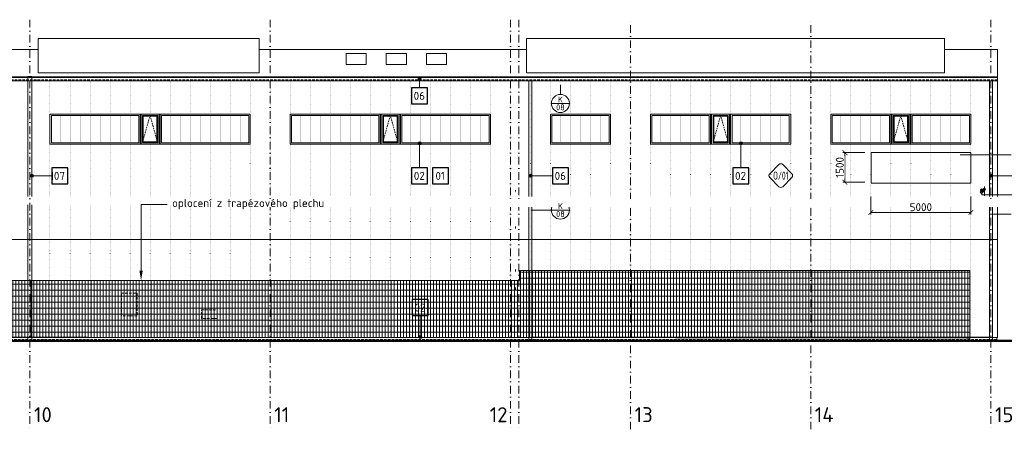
# Model space of a CAD drawing. Header units: millimetres. Extents: x -796345 to 3713765, y -2985421 to 2187451.
# Tile 85 of 256: x 90037 to 139219, y -91550 to -71085. Entities that reach past the tile are written whole.
import ezdxf
from ezdxf import colors
from ezdxf.entities.mleader import LeaderData, LeaderLine
from ezdxf.enums import TextEntityAlignment as Align
from ezdxf.math import Vec2, Vec3

# ---------------------------------------------------------------- set-up
doc = ezdxf.new("R2010")
doc.units = ezdxf.units.MM
doc.header["$PDMODE"] = 1
for name, pattern in [('CARKOVANA', [5, 3, -2]), ('CENTERX2', [101.6, 63.5, -12.7, 12.7, -12.7]), ('DASHDOT', [25.4, 12.7, -6.35, 0, -6.35]), ('DOT', [6.35, 0, -6.35]), ('HIDDEN', [9.525, 6.35, -3.175]), ('ČÁRKOVANÁ', [19.05, 12.7, -6.35])]:
    doc.linetypes.add(name, pattern=pattern)
doc.layers.get('Defpoints').update_dxf_attribs({"color": 8})
for name, color, linetype, lineweight in [('A99_FVE_řez', 6, 'Continuous', 5), ('A99_N_kce-pohl', 1, 'Continuous', 9), ('A99_N_kce-rez-ten', 4, 'Continuous', 9), ('A99_N_koty-200', 5, 'Continuous', 5), ('A99_N_leg-text', 7, 'Continuous', 9), ('A99_N_osy', 1, 'CENTERX2', 9), ('A99_N_sraf', 252, 'Continuous', 0), ('A99_N_txt-popis-200', 240, 'Continuous', 5), ('A99_N_txt-popis-50', 240, 'Continuous', 9), ('A99_N_znaceni 200', 5, 'Continuous', 5), ('A99_S_kce-pohl', 7, 'Continuous', 5), ('A99_S_kce-rez-sil', 7, 'Continuous', 15), ('A99_S_txt-popis-200', 240, 'Continuous', 9)]:
    doc.layers.add(name, color=color, linetype=linetype, lineweight=lineweight)
doc.styles.add('A99_kota', font='isocpeur.ttf', dxfattribs={"height": 2})
doc.styles.add('A99_popis', font='isocpeur.ttf')
doc.styles.add('ad_popis 100', font='isocpeur.ttf', dxfattribs={"height": 200})
doc.styles.add('ISOCPEUR_2', font='isocpeur.ttf', dxfattribs={"height": 2})
doc.styles.get("Standard").update_dxf_attribs({"font": 'isocpeur.ttf', "width": 0.75})
doc.dimstyles.new('A99_kota_200 new', dxfattribs={"dimscale": 200, "dimtxt": 2, "dimasz": 1.2, "dimexe": 0.5, "dimexo": 1.5, "dimgap": 0.3, "dimtad": 1, "dimdec": 0, "dimzin": 3, "dimdsep": 46, "dimtxsty": 'A99_kota', "dimblk": 'ARCHTICK', "dimcen": 2.5, "dimazin": 2, "dimtfac": 0.75, "dimtdec": 0, "dimtmove": 2, "dimatfit": 0, "dimfxl": 4, "dimfxlon": 1, "dimtolj": 1, "dimtzin": 0, "dimlwd": 5, "dimlwe": 5, "dimarcsym": 0})
picture_1 = doc.add_image_def('image1.png', size_in_pixel=(522, 160))

# ---------------------------------------------------------------- blocks, each defined once
blk = doc.blocks.new('*U99')
at = {"color": 0, "linetype": 'ByBlock'}
blk.add_line((-3.02, 0), (3.02, 0), dxfattribs=at)
blk.add_circle((0, 0), 3.02, dxfattribs=at)
at = {"color": 0, "linetype": 'ByBlock', "style": 'A99_popis'}
for tag, p in [('KATEGORIE', (0, 1.31)), ('PRVEK', (0, -1.3))]:
    blk.add_attdef(tag, text='', height=2, dxfattribs=at).set_placement(p, align=Align.MIDDLE_CENTER)
blk = doc.blocks.new('*U130')
at = {"color": 0}
for p, q in [((-0.72, 4.14), (-4.15, 0.71)), ((4.14, 0.71), (0.71, 4.14)), ((-4.15, -0.72), (-0.72, -4.15)), ((0.71, -4.15), (4.14, -0.72))]:
    blk.add_line(p, q, dxfattribs=at)
for centre, start, end in [((0, 3.42), 45, 135), ((-3.43, 0), 135, 225), ((3.42, 0), 315, 45), ((0, -3.43), 225, 315)]:
    blk.add_arc(centre, 1.01, start, end, dxfattribs=at)
at = {"color": 0, "linetype": 'ByBlock', "style": 'A99_popis', "width": 0.953108}
blk.add_attdef('SKLADBA', text='', height=3, rotation=0.0103, dxfattribs=at).set_placement((-2.86, -1.51), (2.86, -1.5), align=Align.FIT)
blk = doc.blocks.new('_ArchTick')
at = {"color": 0, "linetype": 'ByBlock', "const_width": 0.15}
blk.add_lwpolyline([(-0.5, -0.5), (0.5, 0.5)], dxfattribs=at)
blk = doc.blocks.new('*D548')
at = {"layer": 'A99_N_koty-200', "color": 0, "lineweight": 5, "transparency": 16777216}
for p, q in [((132550, -79912.5), (132550, -80812.5)), ((137550, -79912.5), (137550, -80812.5)), ((132550, -80712.5), (137550, -80712.5))]:
    blk.add_line(p, q, dxfattribs=at)
at = {"layer": 'Defpoints', "color": 0, "linetype": 'Continuous', "lineweight": 0, "transparency": 16777216}
for p in [(132550, -79612.5), (137550, -79612.5), (137550, -80712.5)]:
    blk.add_point(p, dxfattribs=at)
at = {"layer": 'A99_N_koty-200', "color": 0, "linetype": 'Continuous', "lineweight": 5, "transparency": 16777216, "xscale": 240, "yscale": 240, "zscale": 240, "rotation": 180}
blk.add_blockref('_ArchTick', (132550, -80712.5), dxfattribs=at)
at = {"layer": 'A99_N_koty-200', "color": 0, "linetype": 'Continuous', "lineweight": 5, "transparency": 16777216, "xscale": 240, "yscale": 240, "zscale": 240}
blk.add_blockref('_ArchTick', (137550, -80712.5), dxfattribs=at)
at = {"layer": 'A99_N_koty-200', "color": 0, "linetype": 'Continuous', "transparency": 16777216, "insert": (135050, -80452.5), "char_height": 400, "attachment_point": 5, "style": 'A99_kota', "bg_fill": 3, "box_fill_scale": 1.1, "bg_fill_color": 256, "bg_fill_true_color": 13158600, "bg_fill_transparency": 0}
blk.add_mtext('\\A1;5000', dxfattribs=at)
blk = doc.blocks.new('*D549')
at = {"layer": 'A99_N_koty-200', "color": 0, "lineweight": 5, "transparency": 16777216}
for p, q in [((132250, -77727), (131160, -77727)), ((131260, -79205), (131260, -77727)), ((132250, -79205), (131160, -79205))]:
    blk.add_line(p, q, dxfattribs=at)
at = {"layer": 'Defpoints', "color": 0, "linetype": 'Continuous', "lineweight": 0, "transparency": 16777216}
for p in [(132550, -77727), (132550, -79205)]:
    blk.add_point(p, dxfattribs=at)
at = {"layer": 'A99_N_koty-200', "color": 0, "linetype": 'Continuous', "lineweight": 5, "transparency": 16777216, "xscale": 240, "yscale": 240, "zscale": 240}
for p, rotation in [((131260, -77727), 90), ((131260, -79205), 270)]:
    blk.add_blockref('_ArchTick', p, dxfattribs=dict(at, rotation=rotation))
at = {"layer": 'A99_N_koty-200', "color": 0, "linetype": 'Continuous', "transparency": 16777216, "insert": (131000, -78466), "char_height": 400, "attachment_point": 5, "rotation": 90, "style": 'A99_kota', "bg_fill": 3, "box_fill_scale": 1.1, "bg_fill_color": 256, "bg_fill_true_color": 13158600, "bg_fill_transparency": 0}
blk.add_mtext('\\A1;1500', dxfattribs=at)
at = {"layer": 'Defpoints', "color": 0, "linetype": 'Continuous', "lineweight": 0, "transparency": 16777216}
blk.add_point((131260, -77727), dxfattribs=at)

msp = doc.modelspace()

# ---------------------------------------------------------------- hatches: boundary and pattern name
at = {"layer": 'A99_N_leg-text', "lineweight": 5}
h = msp.add_hatch(color=256, dxfattribs=at)
h.dxf.hatch_style = 1
edge = h.paths.add_edge_path()
edge.add_arc((110015, -74035), 75, 0, 360)
h = msp.add_hatch(color=256, dxfattribs=at)
h.dxf.hatch_style = 1
edge = h.paths.add_edge_path()
edge.add_arc((110015, -77260), 75, 0, 360)
h = msp.add_hatch(color=256, dxfattribs=at)
h.dxf.hatch_style = 1
edge = h.paths.add_edge_path()
edge.add_arc((126060, -77260), 75, 0, 360)
h = msp.add_hatch(color=256, dxfattribs=at)
h.dxf.hatch_style = 1
edge = h.paths.add_edge_path()
edge.add_arc((90650, -78882.5), 75, 0, 360)
at = {"layer": 'A99_N_leg-text', "lineweight": 9}
h = msp.add_hatch(color=256, dxfattribs=at)
h.dxf.hatch_style = 1
edge = h.paths.add_edge_path()
edge.add_arc((115550, -78882.5), 75, 0, 360)
at = {"layer": 'A99_N_leg-text', "lineweight": 5}
h = msp.add_hatch(color=256, dxfattribs=at)
h.dxf.hatch_style = 1
edge = h.paths.add_edge_path()
edge.add_arc((138565, -78882.5), 75, 0, 360)
at = {"layer": 'A99_N_leg-text', "lineweight": 9}
h = msp.add_hatch(color=256, dxfattribs=at)
h.dxf.hatch_style = 1
edge = h.paths.add_edge_path()
edge.add_arc((110048.3, -86935), 75, 0, 360)
at = {"layer": 'A99_S_kce-pohl', "linetype": 'Continuous', "lineweight": 0, "ltscale": 18, "transparency": 33554559}
h = msp.add_hatch(dxfattribs=at)
h.set_pattern_fill('NET 600/300', color=8, scale=0.5)
h.set_pattern_definition([(0, (-300000, 5), (0, 300), []), (90, (-300000, 5), (-150, 9e-15), [])])
h.paths.add_polyline_path([(137490, -83615), (115000, -83615), (115000, -84115), (64000, -84115), (64010, -86920.1), (137490, -86995)])

# ---------------------------------------------------------------- linework, layer by layer
at = {"layer": 'A99_FVE_řez', "lineweight": 5, "ltscale": 2}
for points in [[(90960, -72017.5), (102000, -72017.5), (102000, -73745), (90960, -73745)], [(115350, -72017.5), (136230, -72017.5), (136230, -73745), (115350, -73745)]]:
    msp.add_lwpolyline(points, close=True, dxfattribs=at)
at = {"layer": 'A99_N_kce-pohl', "color": 1, "lineweight": 9}
msp.add_line((138875, -72570), (138875, -86955), dxfattribs=at)
for points in [[(77450, -72570), (90960, -72570)], [(102000, -72570), (115350, -72570)], [(136230, -72570), (138875, -72570)], [(138875, -82070), (-650, -82070)], [(138875, -86955), (-650, -86955)], [(138875, -86955), (138845, -86955), (138845, -87155)]]:
    msp.add_lwpolyline(points, dxfattribs=at)
at = {"layer": 'A99_N_kce-pohl', "color": 1, "linetype": 'Continuous', "lineweight": 5}
for points in [[(106350, -72770), (107350, -72770), (107350, -73325), (106350, -73325)], [(108350, -72770), (109350, -72770), (109350, -73325), (108350, -73325)], [(110350, -72770), (111350, -72770), (111350, -73325), (110350, -73325)]]:
    msp.add_lwpolyline(points, close=True, dxfattribs=at)
at = {"layer": 'A99_N_kce-pohl', "color": 1, "linetype": 'Continuous', "lineweight": 9}
msp.add_lwpolyline([(138875, -73945), (-650, -73945)], dxfattribs=at)
at = {"layer": 'A99_N_kce-pohl', "color": 1, "linetype": 'Continuous', "lineweight": 5}
for points in [[(138875, -73970), (-650, -73970)], [(138875, -74135), (-650, -74135)]]:
    msp.add_lwpolyline(points, dxfattribs=at)
at = {"layer": 'A99_N_kce-pohl', "color": 1, "linetype": 'ČÁRKOVANÁ', "lineweight": 0, "ltscale": 10}
msp.add_lwpolyline([(138875, -74085), (-650, -74085)], dxfattribs=at)
at = {"layer": 'A99_N_kce-pohl', "linetype": 'Continuous', "lineweight": 5}
msp.add_lwpolyline([(90450, -73925), (90650, -73925), (90650, -87130), (90450, -87130)], close=True, dxfattribs=at)
at = {"layer": 'A99_N_kce-pohl', "color": 1, "lineweight": 5}
for points in [[(115472.5, -74135), (115622.5, -74135), (115622.5, -87130), (115472.5, -87130)], [(138475, -74135), (138625, -74135), (138625, -87130), (138475, -87130)]]:
    msp.add_lwpolyline(points, close=True, dxfattribs=at)
at = {"layer": 'A99_N_kce-pohl', "linetype": 'Continuous', "lineweight": 5, "ltscale": 0.5}
for points in [[(91550, -75800), (96050, -75800), (96050, -77300), (91550, -77300)], [(91620, -75870), (95980, -75870), (95980, -77230), (91620, -77230)], [(101550, -75800), (97050, -75800), (97050, -77300), (101550, -77300)], [(101480, -75870), (97120, -75870), (97120, -77230), (101480, -77230)], [(103550, -75800), (108050, -75800), (108050, -77300), (103550, -77300)], [(103620, -75870), (107980, -75870), (107980, -77230), (103620, -77230)], [(113550, -75800), (109050, -75800), (109050, -77300), (113550, -77300)], [(113480, -75870), (109120, -75870), (109120, -77230), (113480, -77230)], [(119550, -75800), (116550, -75800), (116550, -77300), (119550, -77300)], [(119480, -75870), (116620, -75870), (116620, -77230), (119480, -77230)]]:
    msp.add_lwpolyline(points, close=True, dxfattribs=at)
at = {"layer": 'A99_N_kce-pohl', "linetype": 'DOT', "lineweight": 5, "ltscale": 4}
for points in [[(92050, -77220), (92050, -75880)], [(92550, -77220), (92550, -75880)], [(93050, -77220), (93050, -75880)], [(93550, -77220), (93550, -75880)], [(94050, -77220), (94050, -75880)], [(94550, -77220), (94550, -75880)], [(95050, -77220), (95050, -75880)], [(95550, -77220), (95550, -75880)], [(97550, -77220), (97550, -75880)], [(98050, -77220), (98050, -75880)], [(98550, -77220), (98550, -75880)], [(99050, -77220), (99050, -75880)], [(99550, -77220), (99550, -75880)], [(100050, -77220), (100050, -75880)], [(100550, -77220), (100550, -75880)], [(101050, -77220), (101050, -75880)], [(104050, -77220), (104050, -75880)], [(104550, -77220), (104550, -75880)], [(105050, -77220), (105050, -75880)], [(105550, -77220), (105550, -75880)], [(106050, -77220), (106050, -75880)], [(106550, -77220), (106550, -75880)], [(107050, -77220), (107050, -75880)], [(107550, -77220), (107550, -75880)], [(109550, -77220), (109550, -75880)], [(110050, -77220), (110050, -75880)], [(110550, -77220), (110550, -75880)], [(111050, -77220), (111050, -75880)], [(111550, -77220), (111550, -75880)], [(112050, -77220), (112050, -75880)], [(112550, -77220), (112550, -75880)], [(113050, -77220), (113050, -75880)], [(117050, -77220), (117050, -75880)], [(117550, -77220), (117550, -75880)], [(118050, -77220), (118050, -75880)], [(118550, -77220), (118550, -75880)], [(119050, -77220), (119050, -75880)]]:
    msp.add_lwpolyline(points, dxfattribs=at)
at = {"layer": 'A99_N_kce-pohl', "color": 1, "linetype": 'Continuous', "lineweight": 5, "ltscale": 0.5}
for points in [[(97050, -75800), (96050, -75800), (96050, -77300), (97050, -77300)], [(97000, -75800), (96100, -75800), (96100, -77300), (97000, -77300)], [(96930, -75870), (96170, -75870), (96170, -77230), (96930, -77230)], [(96890, -75910), (96210, -75910), (96210, -77190), (96890, -77190)], [(108050, -75800), (109050, -75800), (109050, -77300), (108050, -77300)], [(108100, -75800), (109000, -75800), (109000, -77300), (108100, -77300)], [(108170, -75870), (108930, -75870), (108930, -77230), (108170, -77230)], [(108210, -75910), (108890, -75910), (108890, -77190), (108210, -77190)], [(121550, -75800), (124550, -75800), (124550, -77300), (121550, -77300)], [(121620, -75870), (124480, -75870), (124480, -77230), (121620, -77230)], [(124550, -75800), (125550, -75800), (125550, -77300), (124550, -77300)], [(124600, -75800), (125500, -75800), (125500, -77300), (124600, -77300)], [(124670, -75870), (125430, -75870), (125430, -77230), (124670, -77230)], [(124710, -75910), (125390, -75910), (125390, -77190), (124710, -77190)], [(128550, -75800), (125550, -75800), (125550, -77300), (128550, -77300)], [(128480, -75870), (125620, -75870), (125620, -77230), (128480, -77230)], [(130550, -75800), (133550, -75800), (133550, -77300), (130550, -77300)], [(130620, -75870), (133480, -75870), (133480, -77230), (130620, -77230)], [(134550, -75800), (133550, -75800), (133550, -77300), (134550, -77300)], [(134500, -75800), (133600, -75800), (133600, -77300), (134500, -77300)], [(134430, -75870), (133670, -75870), (133670, -77230), (134430, -77230)], [(134390, -75910), (133710, -75910), (133710, -77190), (134390, -77190)], [(137550, -75800), (134550, -75800), (134550, -77300), (137550, -77300)], [(137480, -75870), (134620, -75870), (134620, -77230), (137480, -77230)]]:
    msp.add_lwpolyline(points, close=True, dxfattribs=at)
for points in [[(96050, -75800), (96100, -75800), (96100, -77300)], [(109050, -75800), (109000, -75800), (109000, -77300)], [(125550, -75800), (125500, -75800), (125500, -77300)], [(133550, -75800), (133600, -75800), (133600, -77300)]]:
    msp.add_lwpolyline(points, dxfattribs=at)
at = {"layer": 'A99_N_kce-pohl', "color": 1, "linetype": 'CARKOVANA', "lineweight": 5, "ltscale": 25}
for points in [[(96170, -77230), (96550, -75880), (96930, -77230)], [(108930, -77230), (108550, -75880), (108170, -77230)], [(125430, -77230), (125050, -75880), (124670, -77230)], [(133670, -77230), (134050, -75880), (134430, -77230)]]:
    msp.add_lwpolyline(points, dxfattribs=at)
at = {"layer": 'A99_N_kce-pohl', "color": 1, "linetype": 'DOT', "lineweight": 5, "ltscale": 4}
for points in [[(122050, -77220), (122050, -75880)], [(122550, -77220), (122550, -75880)], [(123050, -77220), (123050, -75880)], [(123550, -77220), (123550, -75880)], [(124050, -77220), (124050, -75880)], [(126050, -77220), (126050, -75880)], [(126550, -77220), (126550, -75880)], [(127050, -77220), (127050, -75880)], [(127550, -77220), (127550, -75880)], [(128050, -77220), (128050, -75880)], [(131050, -77220), (131050, -75880)], [(131550, -77220), (131550, -75880)], [(132050, -77220), (132050, -75880)], [(132550, -77220), (132550, -75880)], [(133050, -77220), (133050, -75880)], [(135050, -77220), (135050, -75880)], [(135550, -77220), (135550, -75880)], [(136050, -77220), (136050, -75880)], [(136550, -77220), (136550, -75880)], [(137050, -77220), (137050, -75880)]]:
    msp.add_lwpolyline(points, dxfattribs=at)
at = {"layer": 'A99_N_kce-pohl', "lineweight": 5}
msp.add_lwpolyline([(138192.9, -79517), (138267.1, -79591.2), (138086.8, -79771.6), (138012.6, -79697.3)], close=True, dxfattribs=at)
msp.add_lwpolyline([(138230, -79885), (138230, -79424.1)], dxfattribs=at)
at = {"layer": 'A99_N_kce-pohl', "linetype": 'ČÁRKOVANÁ', "lineweight": 5, "ltscale": 10}
for points in [[(95120, -84750), (95900, -84750), (95900, -85880), (95120, -85880)], [(99120, -85585), (99900, -85585), (99900, -86010), (99120, -86010)]]:
    msp.add_lwpolyline(points, close=True, dxfattribs=at)
at = {"layer": 'A99_N_kce-pohl', "color": 3, "lineweight": 5, "ltscale": 2}
msp.add_lwpolyline([(115570, -86954.6), (138475, -86954.6)], dxfattribs=at)
at = {"layer": 'A99_N_kce-pohl', "color": 7, "lineweight": 50}
msp.add_lwpolyline([(151570, -87130), (61972.5, -87130), (-632.5, -87254.6), (-15245, -87254.6)], dxfattribs=at)
at = {"layer": 'A99_N_kce-pohl', "color": 7, "linetype": 'HIDDEN', "lineweight": 5, "ltscale": 20}
msp.add_lwpolyline([(138845, -87070), (-632.5, -87070)], dxfattribs=at)
at = {"layer": 'A99_N_kce-pohl', "lineweight": 5}
msp.add_circle((138230, -79554.1), 45, dxfattribs=at)
at = {"layer": 'A99_N_kce-rez-ten', "color": 4, "linetype": 'Continuous', "lineweight": 0, "ltscale": 0.5}
msp.add_lwpolyline([(61972.5, -87130), (151570, -87130)], dxfattribs=at)
at = {"layer": 'A99_N_leg-text', "lineweight": 5}
msp.add_lwpolyline([(110015, -74485), (110015, -74035)], dxfattribs=at)
at = {"layer": 'A99_N_leg-text', "lineweight": 25}
for points in [[(109615, -74485), (109615, -75285), (110415, -75285), (110415, -74485)], [(109615, -78482.5), (109615, -79282.5), (110415, -79282.5), (110415, -78482.5)], [(110657.5, -78482.5), (110657.5, -79282.5), (111457.5, -79282.5), (111457.5, -78482.5)], [(116656.4, -78482.5), (116656.4, -79282.5), (117456.4, -79282.5), (117456.4, -78482.5)], [(125660, -78482.5), (125660, -79282.5), (126460, -79282.5), (126460, -78482.5)], [(109648.3, -85065), (109648.3, -85865), (110448.3, -85865), (110448.3, -85065)]]:
    msp.add_lwpolyline(points, close=True, dxfattribs=at)
at = {"layer": 'A99_N_leg-text', "lineweight": 9}
for points in [[(110015, -78482.5), (110015, -77260)], [(126060, -78482.5), (126060, -77260)], [(116656.4, -78882.5), (115525, -78882.5)], [(139625, -78882.5), (138565, -78882.5)], [(138099.9, -79835), (139625, -79835)], [(110048.3, -85865), (110048.3, -86935)]]:
    msp.add_lwpolyline(points, dxfattribs=at)
at = {"layer": 'A99_N_leg-text', "lineweight": 5}
for centre in [(110015, -74035), (110015, -77260), (126060, -77260), (90650, -78882.5), (138565, -78882.5)]:
    msp.add_circle(centre, 75, dxfattribs=at)
at = {"layer": 'A99_N_leg-text', "lineweight": 9}
for centre in [(115550, -78882.5), (110048.3, -86935)]:
    msp.add_circle(centre, 75, dxfattribs=at)
at = {"layer": 'A99_N_sraf', "linetype": 'DOT', "lineweight": 5, "ltscale": 7}
for p, q in [((90550, -74135), (90550, -86955)), ((91550, -74135), (91550, -75800)), ((92550, -74135), (92550, -75800)), ((93550, -74135), (93550, -75800)), ((94550, -74135), (94550, -75800)), ((95550, -74135), (95550, -75800)), ((96550, -74135), (96550, -75800)), ((97550, -74135), (97550, -75800)), ((98550, -74135), (98550, -75800)), ((99550, -74135), (99550, -75800)), ((100550, -74135), (100550, -75800)), ((101550, -74135), (101550, -86955)), ((102550, -74140), (102550, -86955)), ((103550, -74140), (103550, -75805)), ((104550, -74140), (104550, -75805)), ((105550, -74140), (105550, -75805)), ((106550, -74140), (106550, -75805)), ((107550, -74140), (107550, -75805)), ((108550, -74140), (108550, -75805)), ((109550, -74140), (109550, -75805)), ((110550, -74140), (110550, -75805)), ((111550, -74140), (111550, -75805)), ((112550, -74140), (112550, -75805)), ((113550, -74140), (113550, -75805)), ((114550, -74135), (114550, -86955)), ((115550, -74135), (115550, -86955)), ((116550, -74135), (116550, -86955)), ((117550, -74135), (117550, -75796.4)), ((118550, -74135), (118550, -75796.4)), ((119550, -74135), (119550, -86955)), ((120550, -74135), (120550, -86955)), ((121550, -74135), (121550, -86955)), ((122550, -74135), (122550, -75796.4)), ((123550, -74135), (123550, -75796.4)), ((124550, -74135), (124550, -75796.4)), ((125550, -74135), (125550, -75796.4)), ((126550, -74135), (126550, -75796.4)), ((127550, -74135), (127550, -75796.4)), ((128550, -74135), (128550, -86955)), ((129550, -74135), (129550, -86955)), ((130550, -74135), (130550, -86955)), ((131550, -74135), (131550, -75796.4)), ((132550, -74135), (132550, -75796.4)), ((133550, -74135), (133550, -86955)), ((134550, -74135), (134550, -86955)), ((135550, -74135), (135550, -75796.4)), ((136550, -74135), (136550, -75796.4)), ((137550, -74135), (137550, -86955)), ((138550, -74135), (138550, -86695)), ((91550, -77295), (91550, -86955)), ((92550, -77295), (92550, -86695)), ((93550, -77295), (93550, -86955)), ((94550, -77295), (94550, -86955)), ((95550, -77295), (95550, -86955)), ((96550, -77295), (96550, -86955)), ((97550, -77295), (97550, -86955)), ((98550, -77295), (98550, -86955)), ((99550, -77295), (99550, -86955)), ((100550, -77295), (100550, -86955)), ((103550, -77300), (103550, -86955)), ((104550, -77300), (104550, -86955)), ((105550, -77300), (105550, -86955)), ((106550, -77300), (106550, -86955)), ((107550, -77300), (107550, -86955)), ((108550, -77300), (108550, -86955)), ((109550, -77300), (109550, -86955)), ((110550, -77300), (110550, -86955)), ((111550, -77300), (111550, -86955)), ((112550, -77300), (112550, -86955)), ((113550, -77300), (113550, -86955)), ((117550, -77296.4), (117550, -86955)), ((118550, -77296.4), (118550, -86955)), ((122550, -77296.4), (122550, -86955)), ((123550, -77296.4), (123550, -86955)), ((124550, -77296.4), (124550, -86955)), ((125550, -77296.4), (125550, -86955)), ((126550, -77296.4), (126550, -86955)), ((127550, -77296.4), (127550, -86955)), ((131550, -77296.4), (131550, -86955)), ((132550, -77296.4), (132550, -86955)), ((135550, -77296.4), (135550, -86955)), ((136550, -77296.4), (136550, -86955))]:
    msp.add_line(p, q, dxfattribs=at)
at = {"layer": 'A99_N_znaceni 200'}
for points in [[(117047.5, -74817.5), (117047.5, -74335)], [(139563.1, -77842.1), (137020, -77842.1)]]:
    msp.add_lwpolyline(points, dxfattribs=at)
at = {"layer": 'A99_S_kce-pohl', "linetype": 'Continuous', "lineweight": 20, "ltscale": 18}
for points in [[(137490, -83615), (115000, -83615), (115000, -84120), (64000, -84115)], [(137490, -83615), (137490, -87120)], [(64000, -86920.1), (137490, -86995.1)]]:
    msp.add_lwpolyline(points, dxfattribs=at)
at = {"layer": 'A99_S_kce-rez-sil', "color": 30, "linetype": 'HIDDEN', "lineweight": 0, "ltscale": 25}
msp.add_lwpolyline([(114800, -83570), (114800, -83670)], dxfattribs=at)
at = {"layer": 'A99_S_kce-rez-sil', "color": 1, "linetype": 'HIDDEN', "lineweight": 0, "ltscale": 25}
msp.add_lwpolyline([(114800, -84470), (114800, -84570)], dxfattribs=at)

# ---------------------------------------------------------------- block references
at = {"layer": 'A99_N_znaceni 200'}
ref = msp.add_blockref('*U99', (117047.5, -75270.5), dxfattribs=dict(at, xscale=-150, yscale=150, zscale=150))
ref.add_attrib('KATEGORIE', 'K', dxfattribs={"layer": '0', "color": 0, "linetype": 'ByBlock', "height": 300, "style": 'A99_popis'}).set_placement((117047.5, -75074), align=Align.MIDDLE_CENTER)
ref.add_attrib('PRVEK', '08', dxfattribs={"layer": '0', "color": 0, "linetype": 'ByBlock', "height": 300, "style": 'A99_popis'}).set_placement((117047.5, -75465.2), align=Align.MIDDLE_CENTER)
at = {"layer": 'A99_N_znaceni 200', "lineweight": 5}
ref = msp.add_blockref('*U130', (128055, -78875), dxfattribs=dict(at, xscale=133.3, yscale=133.3, zscale=133.3))
ref.add_attrib('SKLADBA', 'O/01', dxfattribs={"layer": '0', "color": 0, "linetype": 'ByBlock', "height": 400, "rotation": 0.01026, "style": 'A99_popis', "width": 0.705829}).set_placement((127673.3, -79075.7), (128435.6, -79075.6), align=Align.FIT)

# ---------------------------------------------------------------- texts
at = {"layer": 'A99_N_leg-text', "lineweight": 5, "insert": (109997.5, -74690), "char_height": 400, "width": 717.083, "attachment_point": 2, "line_spacing_factor": 1.149209, "style": 'ISOCPEUR_2'}
msp.add_mtext('{\\fISOCPEUR|b1|i0|c238|p34;06}', dxfattribs=at)
at = {"layer": 'A99_N_leg-text', "lineweight": 9, "char_height": 400, "width": 717.083, "attachment_point": 2, "line_spacing_factor": 1.149209, "style": 'ISOCPEUR_2'}
for s, insert in [('{\\fISOCPEUR|b1|i0|c238|p34;02}', (109997.5, -78687.5)), ('{\\fISOCPEUR|b1|i0|c238|p34;01}', (111040, -78687.5)), ('06', (117038.9, -78687.5)), ('{\\fISOCPEUR|b1|i0|c238|p34;02}', (126042.5, -78687.5)), ('{\\fISOCPEUR|b1|i0|c238|p34;02}', (110030.8, -85270))]:
    msp.add_mtext(s, dxfattribs=dict(at, insert=insert))
at = {"layer": 'A99_N_osy', "color": 5, "lineweight": 0, "char_height": 750, "attachment_point": 1, "style": 'ad_popis 100', "bg_fill": 3, "box_fill_scale": 1, "bg_fill_color": 256, "bg_fill_transparency": 0}
for s, insert in [('10', (90752.5, -90445)), ('11', (102752.5, -90445)), ('12', (113515, -90445)), ('13', (120752.5, -90445)), ('14', (129752.5, -90445)), ('15', (138752.5, -90445))]:
    msp.add_mtext_dynamic_manual_height_columns(s, width=832.5, gutter_width=1000, heights=[0], dxfattribs=dict(at, insert=insert))

# ---------------------------------------------------------------- pictures from other files: only their frames are drawn
at = {"layer": 'A99_N_kce-rez-ten', "color": 7, "linetype": 'Continuous', "lineweight": 0, "ltscale": 0.5}
image = msp.add_image(picture_1, insert=(132572.9, -79252.5), size_in_units=(4977.1, 1525.6), rotation=0, dxfattribs=at)
image.dxf.flags = 15

# ---------------------------------------------------------------- leaders
at = {"layer": 'A99_N_txt-popis-200', "lineweight": 9}
ml = msp.add_multileader_mtext('Standard', dxfattribs=at)
ml.set_content('\\A1;{\\C256;poloha a dimenze potrubí budou zaměřeny na stavbě}', color=1, style='A99_popis')
ml.set_leader_properties(color=256, linetype='ByLayer', lineweight=-1)
ml.build(insert=Vec2(0, 0))
ml.multileader.update_dxf_attribs({"dogleg_length": 200, "arrow_head_size": 300, "scale": 200})
ctx = ml.context
ctx.base_point, ctx.scale, ctx.char_height, ctx.arrow_head_size, ctx.landing_gap_size, ctx.plane_origin = Vec3(63125, -80265), 200, 400, 300, 1000, Vec3(65927.5, -90250)
notes = []
notes.append((ctx, [(1, (1, 1, 0), (72445, -80265), (-1, 0), 800, [(0, [(72445, -83200)], 0, [])])]))
ctx.mtext.insert, ctx.mtext.width, ctx.mtext.defined_height, ctx.mtext.flow_direction = Vec3(64125, -80005), 6690, 2071.7, 5
for ctx, leaders in notes:
    for number, flags, end, landing, length, lines in leaders:
        leader = LeaderData()
        leader.index, (leader.has_last_leader_line, leader.has_dogleg_vector, leader.attachment_direction) = number, flags
        leader.last_leader_point, leader.dogleg_vector, leader.dogleg_length = Vec3(end), Vec3(landing), length
        for number, points, colour, breaks in lines:
            line = LeaderLine()
            line.index, line.vertices, line.color, line.breaks = number, Vec3.list(points), colors.encode_raw_color(colour), breaks
            leader.lines.append(line)
        ctx.leaders.append(leader)

# ---------------------------------------------------------------- next in the draw order: texts
at = {"layer": 'A99_N_leg-text', "lineweight": 5, "insert": (92022.5, -78687.5), "char_height": 400, "width": 717.083, "attachment_point": 2, "line_spacing_factor": 1.149209, "style": 'ISOCPEUR_2', "bg_fill": 3, "box_fill_scale": 1, "bg_fill_color": 256, "bg_fill_transparency": 0}
msp.add_mtext('{\\fISOCPEUR|b1|i0|c238|p34;07}', dxfattribs=at)

# ---------------------------------------------------------------- next in the draw order: dimensions: what is measured, and where the dimension line sits
at = {"layer": 'A99_N_koty-200', "linetype": 'Continuous'}
dim = msp.add_linear_dim(base=(131260, -77726.9), p1=(132550, -79205), p2=(132550, -77726.9), angle=90, text='1500', dimstyle='A99_kota_200 new', override={"dimscale": 0, "dimtix": 1, "dimtofl": 1, "dimtmove": 2, "dimatfit": 0, "dimfxl": 15, "dimtfill": 1}, dxfattribs=at)
dim.commit()
dim.dimension.update_dxf_attribs({"geometry": '*D549', "text_midpoint": (131000, -78466)})

# ---------------------------------------------------------------- next in the draw order: leaders
at = {"layer": 'A99_N_txt-popis-50', "lineweight": 9}
ml = msp.add_multileader_mtext('Standard', dxfattribs=at)
ml.set_content('\\A1;{\\C256;vertikalní panely budou v úrovni +5,000 m (horní hrana vrat) horizontálně rozděleny na dvě části. }', color=1, style='A99_popis')
ml.set_leader_properties(color=256, linetype='ByLayer', lineweight=-1)
ml.build(insert=Vec2(0, 0))
ml.multileader.update_dxf_attribs({"dogleg_length": 1, "arrow_head_size": 300, "scale": 200})
ctx = ml.context
ctx.base_point, ctx.scale, ctx.char_height, ctx.arrow_head_size, ctx.landing_gap_size, ctx.plane_origin = Vec3(33475, -80180), 200, 400, 300, 250, Vec3(46055, -91306)
notes = []
notes.append((ctx, [(1, (1, 1, 0), (49620, -80180), (-1, 0), 585, [(0, [(49625, -82070)], 0, [])])]))
ctx.mtext.insert, ctx.mtext.width, ctx.mtext.defined_height, ctx.mtext.flow_direction = Vec3(33725, -79920), 15110, 1766.7, 5
ctx.mtext.has_bg_fill, ctx.mtext.bg_color, ctx.mtext.bg_scale_factor, ctx.mtext.bg_transparency, ctx.mtext.use_window_bg_color = 1, -1073741824, 1, 0, 1
for ctx, leaders in notes:
    for number, flags, end, landing, length, lines in leaders:
        leader = LeaderData()
        leader.index, (leader.has_last_leader_line, leader.has_dogleg_vector, leader.attachment_direction) = number, flags
        leader.last_leader_point, leader.dogleg_vector, leader.dogleg_length = Vec3(end), Vec3(landing), length
        for number, points, colour, breaks in lines:
            line = LeaderLine()
            line.index, line.vertices, line.color, line.breaks = number, Vec3.list(points), colors.encode_raw_color(colour), breaks
            leader.lines.append(line)
        ctx.leaders.append(leader)

# ---------------------------------------------------------------- next in the draw order: hatches: boundary and pattern name
at = {"layer": 'A99_N_leg-text', "lineweight": 5}
h = msp.add_hatch(color=256, dxfattribs=at)
h.dxf.hatch_style = 1
edge = h.paths.add_edge_path()
edge.add_arc((138102.7, -79607.2), 75, 0, 360)

# ---------------------------------------------------------------- next in the draw order: linework, layer by layer
at = {"layer": 'A99_N_leg-text', "lineweight": 25}
msp.add_lwpolyline([(91640, -78482.5), (91640, -79282.5), (92440, -79282.5), (92440, -78482.5)], close=True, dxfattribs=at)
at = {"layer": 'A99_N_leg-text', "lineweight": 9}
for points in [[(91640, -78882.5), (90580, -78882.5)], [(138099.9, -79610), (138099.9, -79835)]]:
    msp.add_lwpolyline(points, dxfattribs=at)
at = {"layer": 'A99_N_leg-text', "lineweight": 5}
msp.add_circle((138102.7, -79607.2), 75, dxfattribs=at)
at = {"layer": 'A99_N_osy', "color": 5, "linetype": 'DASHDOT', "lineweight": 9, "ltscale": 30}
for points in [[(90550, -71085), (90550, -91550)], [(102550, -71085), (102550, -91550)], [(114550, -71085), (114550, -91550)], [(120550, -91550), (120550, -71085)], [(129550, -91550), (129550, -71085)], [(138550, -71085), (138550, -91550)]]:
    msp.add_lwpolyline(points, dxfattribs=at)
at = {"layer": 'A99_N_osy', "color": 7, "linetype": 'DASHDOT', "lineweight": 9, "ltscale": 30}
msp.add_lwpolyline([(114975, -71085), (114975, -91550)], dxfattribs=at)
at = {"layer": 'A99_N_znaceni 200'}
for points in [[(116594.5, -80597.1), (115588.3, -80597.1)], [(139563.1, -80797.1), (138550, -80797.1)]]:
    msp.add_lwpolyline(points, dxfattribs=at)
at = {"layer": 'A99_S_kce-rez-sil', "color": 1, "linetype": 'HIDDEN', "lineweight": 5, "ltscale": 10}
msp.add_lwpolyline([(114800, -79610), (114800, -79710)], dxfattribs=at)
at = {"layer": 'A99_S_kce-rez-sil', "color": 30, "linetype": 'HIDDEN', "lineweight": 0, "ltscale": 25}
msp.add_lwpolyline([(114800, -81410), (114800, -81510)], dxfattribs=at)

# ---------------------------------------------------------------- next in the draw order: block references
at = {"layer": 'A99_N_znaceni 200'}
ref = msp.add_blockref('*U99', (117047.5, -80597.1), dxfattribs=dict(at, xscale=-150, yscale=150, zscale=150))
ref.add_attrib('KATEGORIE', 'K', dxfattribs={"layer": '0', "color": 0, "linetype": 'ByBlock', "height": 300, "style": 'A99_popis'}).set_placement((117047.5, -80400.6), align=Align.MIDDLE_CENTER)
ref.add_attrib('PRVEK', '08', dxfattribs={"layer": '0', "color": 0, "linetype": 'ByBlock', "height": 300, "style": 'A99_popis'}).set_placement((117047.5, -80791.8), align=Align.MIDDLE_CENTER)

# ---------------------------------------------------------------- next in the draw order: leaders
at = {"layer": 'A99_S_txt-popis-200', "lineweight": 9}
ml = msp.add_multileader_mtext('Standard', dxfattribs=at)
ml.set_content('{\\W1;\\C256;oplocení z trapézového plechu}', color=2)
ml.set_leader_properties(color=256, linetype='ByLayer', lineweight=-1)
ml.build(insert=Vec2(0, 0))
ml.multileader.update_dxf_attribs({"text_left_attachment_type": 2, "text_right_attachment_type": 2, "dogleg_length": 1.25, "arrow_head_size": 500, "scale": 200})
ctx = ml.context
ctx.base_point, ctx.scale, ctx.char_height, ctx.arrow_head_size, ctx.landing_gap_size, ctx.plane_origin = Vec3(97400, -80322.5), 200, 400, 500, 250, Vec3(90894.7, -79079.6)
ctx.left_attachment, ctx.right_attachment = 2, 2
notes = []
notes.append((ctx, [(1, (1, 1, 0), (96605, -80322.5), (1, 0), 795, [(0, [(96100, -84118.1), (96100, -80322.5)], 0, [])])]))
ctx.mtext.insert, ctx.mtext.width, ctx.mtext.flow_direction = Vec3(97650, -80042.5), 7618.779, 5
ctx.mtext.has_bg_fill, ctx.mtext.bg_color, ctx.mtext.bg_scale_factor, ctx.mtext.bg_transparency, ctx.mtext.use_window_bg_color = 1, -1073741824, 1, 0, 1
for ctx, leaders in notes:
    for number, flags, end, landing, length, lines in leaders:
        leader = LeaderData()
        leader.index, (leader.has_last_leader_line, leader.has_dogleg_vector, leader.attachment_direction) = number, flags
        leader.last_leader_point, leader.dogleg_vector, leader.dogleg_length = Vec3(end), Vec3(landing), length
        for number, points, colour, breaks in lines:
            line = LeaderLine()
            line.index, line.vertices, line.color, line.breaks = number, Vec3.list(points), colors.encode_raw_color(colour), breaks
            leader.lines.append(line)
        ctx.leaders.append(leader)

# ---------------------------------------------------------------- next in the draw order: dimensions: what is measured, and where the dimension line sits
at = {"layer": 'A99_N_koty-200', "linetype": 'Continuous'}
dim = msp.add_linear_dim(base=(137550, -80712.5), p1=(132550, -79612.5), p2=(137550, -79612.5), dimstyle='A99_kota_200 new', override={"dimscale": 0, "dimtix": 1, "dimtofl": 1, "dimtmove": 2, "dimatfit": 0, "dimfxl": 15, "dimtfill": 1}, dxfattribs=at)
dim.commit()
dim.dimension.update_dxf_attribs({"geometry": '*D548', "text_midpoint": (135050, -80452.5)})

doc.saveas('drawing.dxf')
